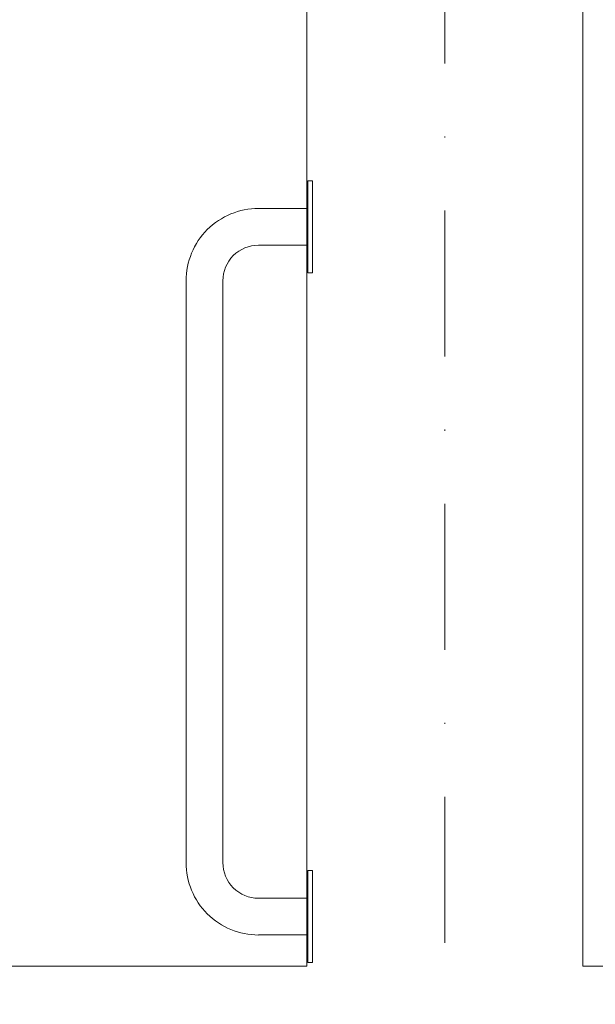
# Model space of a CAD drawing. Header units: centimetres. Extents: x -122 to 72759, y 3298 to 43172.
# Tile 70 of 243: x 36511 to 36561, y 10862 to 10947. Entities that reach past the tile are written whole.
import ezdxf

# ---------------------------------------------------------------- set-up
doc = ezdxf.new("R2010")
doc.units = ezdxf.units.CM
doc.header["$MEASUREMENT"] = 0
doc.linetypes.add('DASHDOT', pattern=[25.4, 12.7, -6.35, 0, -6.35])
for name, color, linetype, lineweight in [('0-LINIA ŚREDNIA', 7, 'Continuous', 5), ('0-OSIE', 7, 'DASHDOT', 5), ('_ ściany konstrukcyjne', 7, 'Continuous', 5), ('_nowe meble', 7, 'Continuous', 5), ('ZZZ_Xref', 7, 'Continuous', 5)]:
    doc.layers.add(name, color=color, linetype=linetype, lineweight=lineweight)

# ---------------------------------------------------------------- blocks, each defined once
blk = doc.blocks.new('G$CA1DC9C89')
at = {"layer": '0-LINIA ŚREDNIA', "lineweight": 5}
blk.add_lwpolyline([(325.878, 544.322), (325.878, 225.528), (1938.955, 225.461), (1938.955, 249.461), (1913.955, 249.461), (1913.955, 785.159), (2491.098, 785.097), (2491.098, 596.101), (2825.26, 596.1), (2825.26, 628.142), (2825.26, 628.142), (2825.26, 785.097), (4105.088, 785.112)], dxfattribs=at)
at = {"layer": '0-OSIE', "lineweight": 5}
blk.add_lwpolyline([(1901.955, 2227.678), (1901.955, -10.388)], dxfattribs=at)
at = {"layer": '_ ściany konstrukcyjne', "lineweight": 5}
for points in [[(325.878, 544.322), (325.878, 225.528), (1938.955, 225.461), (1938.955, 249.461), (1913.955, 249.461), (1913.955, 785.159), (2491.098, 785.097), (2491.098, 596.101), (2825.26, 596.1), (2825.26, 628.142), (2825.26, 628.142), (2825.26, 785.097), (4105.088, 785.112)], [(349.878, 544.322), (349.878, 249.528), (1889.955, 249.462), (1889.955, 809.159), (1952.006, 809.135)], [(349.878, 544.322), (349.878, 249.528), (1889.955, 249.462), (1889.955, 809.159), (1952.006, 809.139)]]:
    blk.add_lwpolyline(points, dxfattribs=at)
at = {"layer": '_nowe meble', "lineweight": 5}
for p, q in [((1885.746, 315.367), (1890.042, 315.367)), ((1890.042, 312.167), (1885.738, 312.167)), ((1879.442, 309.071), (1879.442, 258.462)), ((1882.642, 258.462), (1882.642, 309.071)), ((1890.042, 255.367), (1885.738, 255.367)), ((1885.747, 252.167), (1890.042, 252.167))]:
    blk.add_line(p, q, dxfattribs=at)
at = {"layer": '_nowe meble', "lineweight": 5, "ltscale": 2}
for points in [[(1890.442, 317.767), (1890.442, 309.767), (1890.042, 309.767), (1890.042, 317.767)], [(1890.442, 257.767), (1890.442, 249.767), (1890.042, 249.767), (1890.042, 257.767)]]:
    blk.add_lwpolyline(points, close=True, dxfattribs=at)
for centre, radius, start, end in [((1885.738, 309.071), 6.296, 89.97946, 180.0002), ((1885.738, 309.071), 3.096, 89.97946, 180.0002), ((1885.738, 258.462), 6.296, 180.0002, 270.02094), ((1885.738, 258.462), 3.096, 180.0002, 270.02094)]:
    blk.add_arc(centre, radius, start, end, dxfattribs=at)

msp = doc.modelspace()

# ---------------------------------------------------------------- block references
at = {"layer": 'ZZZ_Xref'}
msp.add_blockref('G$CA1DC9C89', (34646.15529, 10615.38849), dxfattribs=at)

doc.saveas('drawing.dxf')
